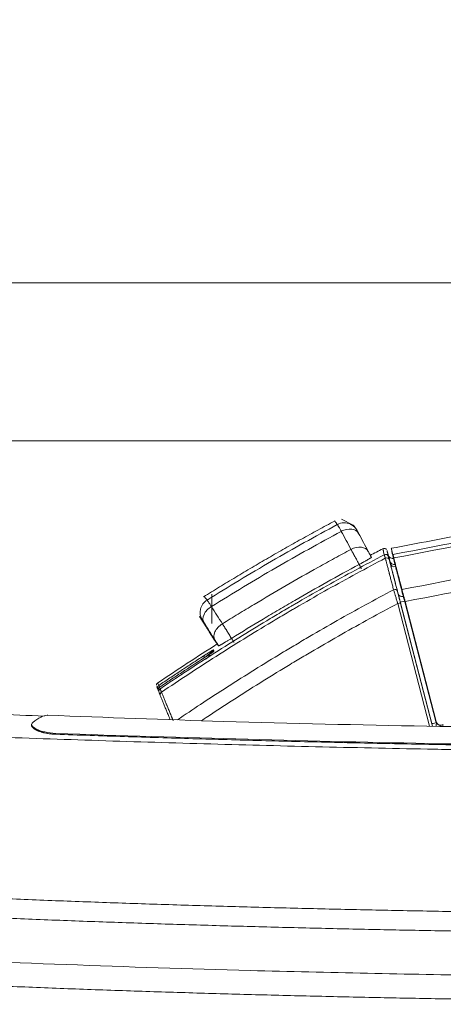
# Model space of a CAD drawing. Header units: millimetres. Extents: x 0 to 594, y 0 to 420.
# Tile 21 of 256: x 169 to 191, y 50 to 101. Entities that reach past the tile are written whole.
import ezdxf
from ezdxf.lldxf.tags import DXFTag

# ---------------------------------------------------------------- set-up
doc = ezdxf.new("R2010")
doc.units = ezdxf.units.MM
doc.layers.add('1', color=7, linetype='Continuous', true_color=0xffffff)
doc.styles.add('Arial', font='txt')
tags = doc.linetypes.add('DASHED', pattern=[25.72, 12.86, -12.86]).pattern_tags.tags
tags[6:7] = [DXFTag(74, 4), DXFTag(75, 0), DXFTag(340, '0'), DXFTag(46, 0.0), DXFTag(50, 0.0), DXFTag(44, 0.0), DXFTag(45, 0.0)]
tags[4:5] = [DXFTag(74, 4), DXFTag(75, 0), DXFTag(340, '0'), DXFTag(46, 0.0), DXFTag(50, 0.0), DXFTag(44, 0.0), DXFTag(45, 0.0)]
doc.dimstyles.get("Standard").update_dxf_attribs({"dimtxt": 0.18, "dimasz": 0.18, "dimexe": 0.18, "dimexo": 0.0625, "dimgap": 0.09, "dimtad": 0, "dimtih": 1, "dimtoh": 1, "dimdec": 4, "dimzin": 0, "dimdsep": 46, "dimtxsty": 'Standard', "dimcen": 0.09, "dimadec": 0, "dimazin": 0, "dimtfac": 1, "dimtdec": 4, "dimtofl": 0, "dimtmove": 0, "dimatfit": 3, "dimfxl": 0, "dimtolj": 1, "dimtzin": 0, "dimarcsym": 0})

# ---------------------------------------------------------------- blocks, each defined once
blk = doc.blocks.new('_U9')
at = {"layer": '1', "color": 18, "lineweight": 18}
for p, q in [((99.145, 154.718), (72.65, 154.718)), ((74.65, 154.718), (74.65, 112.421)), ((257.513, 127.437), (72.65, 127.437))]:
    blk.add_line(p, q, dxfattribs=at)
at = {"layer": '1', "color": 18}
for points in [[(74.65, 154.718), (75.588, 151.218), (73.712, 151.218)], [(74.65, 127.437), (73.712, 130.937), (75.588, 130.937)]]:
    blk.add_solid(points, dxfattribs=at)
at = {"layer": '1', "color": 18, "linetype": 'Continuous', "lineweight": 13, "char_height": 3.5, "attachment_point": 7, "rotation": 90, "line_spacing_factor": 1.047437, "style": 'Arial'}
for s, insert in [('\\fArial|b0|i0;\\W1.0000;0.55', (77.629, 101.912)), ('\\fArial|b0|i0;\\W1.0000;FWD TIE DOWN', (77.629, 61.914))]:
    blk.add_mtext(s, dxfattribs=dict(at, insert=insert))
blk = doc.blocks.new('_U13')
at = {"layer": '1', "color": 18, "lineweight": 18}
for p, q in [((128.425, 177.295), (61.388, 177.295)), ((63.388, 177.295), (63.388, 113.372)), ((257.513, 127.437), (61.388, 127.437))]:
    blk.add_line(p, q, dxfattribs=at)
at = {"layer": '1', "color": 18}
for points in [[(63.388, 177.295), (64.326, 173.795), (62.45, 173.795)], [(63.388, 127.437), (62.45, 130.937), (64.326, 130.937)]]:
    blk.add_solid(points, dxfattribs=at)
at = {"layer": '1', "color": 18, "linetype": 'Continuous', "lineweight": 13, "char_height": 3.5, "attachment_point": 7, "rotation": 90, "line_spacing_factor": 1.047437, "style": 'Arial'}
for s, insert in [('\\fArial|b0|i0;\\W1.0000;1.00', (66.367, 102.863)), ('\\fArial|b0|i0;\\W1.0000;BOW DEFLATED', (66.367, 61.499))]:
    blk.add_mtext(s, dxfattribs=dict(at, insert=insert))

msp = doc.modelspace()

# ---------------------------------------------------------------- linework, layer by layer
at = {"layer": '1', "color": 8, "linetype": 'Continuous', "lineweight": 18}
msp.add_line((293.163, 87.123), (139.425, 87.123), dxfattribs=at)
at = {"layer": '1', "color": 163, "linetype": 'DASHED', "lineweight": 18}
msp.add_line((279.867, 78.986), (142.867, 78.986), dxfattribs=at)
at = {"layer": '1', "color": 155, "linetype": 'Continuous', "lineweight": 18}
for p, q in [((185.811, 74.959), (186.409, 74.663)), ((187.938, 73.447), (187.938, 73.447)), ((190.665, 64.553), (189.07, 70.72)), ((189.084, 70.727), (190.679, 64.559)), ((176.355, 66.545), (176.355, 66.545)), ((176.383, 66.153), (176.352, 66.232)), ((191.011, 64.388), (191.026, 64.395))]:
    msp.add_line(p, q, dxfattribs=at)
at = {"layer": '1', "color": 155, "linetype": 'Continuous', "lineweight": 13}
for p, q in [((188.153, 73.352), (188.152, 73.352)), ((188.21, 73.13), (188.211, 73.13)), ((190.346, 64.316), (188.703, 70.625)), ((190.463, 64.446), (188.836, 70.696)), ((188.845, 70.661), (190.498, 64.314)), ((190.665, 64.553), (190.679, 64.559))]:
    msp.add_line(p, q, dxfattribs=at)
at = {"layer": '1', "color": 155, "linetype": 'Continuous', "lineweight": 18}
msp.add_arc((176.527, 66.195), 0.15, 124.0182, 201.7022, dxfattribs=at)
at = {"layer": '1', "color": 155, "linetype": 'Continuous', "lineweight": 13}
for centre, major_axis, ratio, start_param, end_param in [((185.95, 74.027), (-0.598, -0.453), 0.999234, 3.619513, 4.555388), ((186.027, 73.885), (-0.661, -0.354), 0.676003, 3.132716, 4.693288), ((185.95, 74.027), (0.598, 0.453), 0.999236, 6.119982, 6.27608), ((186.524, 72.957), (-0.661, -0.354), 0.676004, 3.132068, 4.692926), ((188.081, 73.003), (0.146, 0.036), 0.998913, 0.010137, 1.807004), ((188.124, 72.837), (0.145, 0.038), 0.890488, 0.001039, 1.763226), ((186.71, 72.638), (-0.118, 0.22), 0.027114, 3.096279, 4.680979), ((188.526, 72.884), (0.243, 0.061), 0.998917, 3.151751, 4.656883), ((188.563, 72.742), (0.242, 0.063), 0.890375, 3.142631, 4.634079), ((188.54, 71.235), (0.145, 0.038), 0.722231, 0.000683, 1.72166), ((188.971, 71.171), (0.242, 0.063), 0.721063, 3.142275, 4.632085), ((179.285, 70.169), (0.598, 0.453), 0.999233, 1.477346, 3.054346), ((179.372, 70.033), (0.633, 0.402), 0.675667, 1.545137, 3.136841), ((188.7, 70.623), (0.145, 0.038), 0.010924, 0.000473, 1.546855), ((189.078, 70.759), (0.242, 0.063), 0.010924, 3.142065, 4.660502), ((179.936, 69.144), (0.633, 0.402), 0.67567, 1.54487, 3.13656), ((180.144, 68.839), (-0.132, 0.212), 0.027322, 3.095998, 4.68073), ((178.795, 67.805), (-0.081, 0.126), 0.010592, 0.030319, 1.337612), ((179.305, 68.113), (0.137, 0.06), 0.999479, 1.724367, 2.591388), ((176.49, 66.288), (-0.084, 0.124), 0.005033, 0.030101, 1.215031), ((176.49, 66.288), (-0.139, -0.056), 0.225554, 5.25117, 6.283469), ((176.527, 66.195), (0.139, 0.055), 0.999191, 1.785915, 3.148472), ((176.559, 66.115), (0.139, 0.056), 0.998905, 1.78489, 3.147506), ((176.625, 65.953), (0.139, 0.056), 0.888513, 1.746388, 3.142196), ((190.705, 64.509), (0.242, 0.063), 0.010924, 3.142065, 4.624012), ((191.68, 63.745), (-0.961, 0.277), 0.999897, 5.893685, 5.945339), ((191.145, 63.321), (-0.168, 1.531), 0.000662, 0.793428, 0.856693)]:
    msp.add_ellipse(centre, major_axis=major_axis, ratio=ratio, start_param=start_param, end_param=end_param, dxfattribs=at)
at = {"layer": '1', "color": 155, "linetype": 'Continuous', "lineweight": 18}
for centre, major_axis, ratio, start_param, end_param in [((185.95, 74.027), (-0.598, -0.453), 0.999234, 3.138799, 3.619513), ((176.49, 66.288), (-0.139, -0.055), 0.999525, 4.929676, 6.292162), ((190.907, 64.615), (0.105, -0.227), 0.998585, 4.533665, 6.283181), ((190.921, 64.622), (0.105, -0.227), 0.998585, 4.533665, 6.392534), ((191.681, 63.742), (0.535, 0.845), 0.999899, 1.462697, 1.513348)]:
    msp.add_ellipse(centre, major_axis=major_axis, ratio=ratio, start_param=start_param, end_param=end_param, dxfattribs=at)
at = {"layer": '1', "color": 155, "linetype": 'Continuous', "lineweight": 18, "extrusion": (-1, 0, 0)}
msp.add_ellipse((179.144, 70.356), major_axis=(0, 0.75), ratio=1, start_param=0, end_param=3.141593, dxfattribs=at)
at = {"layer": '1', "color": 155, "linetype": 'Continuous', "lineweight": 18}
for points, degree in [([(204.8, 76.58), (188.375, 73.466)], 1), ([(185.459, 74.87), (182.018, 73.028), (178.704, 70.966)], 2), ([(186.691, 74.235), (186.856, 73.926), (187.022, 73.617), (187.188, 73.307)], 3), ([(187.938, 73.446), (187.718, 73.331), (187.498, 73.215), (187.279, 73.099)], 3), ([(188.429, 73.176), (188.373, 73.471)], 1), ([(188.375, 73.466), (188.381, 73.443), (188.408, 73.335), (188.458, 73.143)], 3), ([(188.514, 72.849), (188.457, 73.067), (188.429, 73.176), (188.429, 73.176)], 3), ([(188.473, 73.065), (188.458, 73.143)], 1), ([(188.473, 73.065), (188.516, 72.833)], 1), ([(188.545, 72.706), (188.502, 72.969)], 1), ([(188.952, 71.131), (188.922, 71.345)], 1), ([(189.07, 70.72), (189.084, 70.727)], 1), ([(178.504, 69.963), (179.312, 68.681)], 1), ([(179.417, 68.545), (178.385, 67.893), (177.364, 67.225), (176.352, 66.541)], 3), ([(176.42, 66.059), (176.409, 66.087), (176.398, 66.114), (176.388, 66.138)], 3), ([(170.529, 64.834), (169.678, 64.868), (168.827, 64.903), (167.975, 64.94)], 3), ([(169.865, 64.416), (169.863, 64.368)], 1), ([(229.417, 54.514), (216.547, 54.537), (203.679, 54.565), (190.804, 54.67), (177.943, 54.923), (165.07, 55.398), (152.217, 56.17), (139.425, 57.303)], 7), ([(229.417, 53.513), (216.549, 53.536), (203.68, 53.564), (190.81, 53.67), (177.948, 53.921), (165.075, 54.395), (152.219, 55.166), (139.425, 56.298)], 7), ([(229.417, 50.017), (216.553, 50.039), (203.682, 50.068), (190.822, 50.175), (177.955, 50.424), (165.086, 50.895), (152.225, 51.663), (139.425, 52.788)], 7)]:
    msp.add_open_spline(points, degree=degree, dxfattribs=at)
at = {"layer": '1', "color": 155, "linetype": 'Continuous', "lineweight": 13}
for points, degree in [([(188.458, 73.143), (193.929, 74.194), (199.401, 75.245), (204.872, 76.295)], 3), ([(188.922, 71.345), (194.366, 72.394), (199.81, 73.443), (205.254, 74.491)], 3), ([(186.298, 73.411), (186.132, 73.72), (185.966, 74.029), (185.801, 74.338)], 3), ([(205.34, 73.858), (199.922, 72.815), (194.503, 71.771), (189.084, 70.727)], 3), ([(188.27, 72.875), (188.283, 72.822), (188.312, 72.713), (188.357, 72.538), (188.405, 72.353), (188.456, 72.158), (188.509, 71.953), (188.565, 71.737), (188.624, 71.511), (188.665, 71.354), (188.686, 71.273)], 3), ([(179.117, 70.471), (179.305, 70.175), (179.493, 69.879), (179.681, 69.583)], 3), ([(179.301, 68.745), (179.113, 69.041), (178.925, 69.337), (178.737, 69.634)], 3), ([(179.224, 68.24), (179.232, 68.221), (179.24, 68.2), (179.246, 68.176)], 3), ([(176.444, 66.319), (176.453, 66.295), (176.464, 66.268), (176.475, 66.239)], 3), ([(171.108, 63.903), (171.109, 63.949)], 1)]:
    msp.add_open_spline(points, degree=degree, dxfattribs=at)
for points, knots in [([(204.916, 76.119), (202.18, 75.594), (199.445, 75.069), (193.973, 74.019), (191.237, 73.494), (188.502, 72.969)], [0, 0, 0, 0, 0.5, 0.5, 1, 1, 1, 1]), ([(178.89, 70.806), (179.438, 71.147), (179.989, 71.484), (181.097, 72.149), (181.653, 72.477), (182.771, 73.124), (183.333, 73.443), (184.461, 74.072), (185.027, 74.382), (185.596, 74.687)], [0, 0, 0, 0, 0.25, 0.25, 0.5, 0.5, 0.75, 0.75, 1, 1, 1, 1]), ([(185.596, 74.687), (185.573, 74.718), (185.553, 74.744), (185.527, 74.779), (185.519, 74.789), (185.508, 74.804), (185.504, 74.808), (185.498, 74.817), (185.47, 74.853), (185.457, 74.87), (185.457, 74.87), (185.457, 74.87), (185.457, 74.87)], [0, 0, 0, 0, 0.249931, 0.249931, 0.374896, 0.374896, 0.437379, 0.437379, 0.499861, 0.999722, 0.999722, 1, 1, 1, 1]), ([(185.801, 74.338), (185.793, 74.352), (185.786, 74.365), (185.777, 74.381), (185.775, 74.384), (185.772, 74.39), (185.767, 74.4), (185.762, 74.409), (185.745, 74.439), (185.732, 74.461), (185.708, 74.503), (185.697, 74.523), (185.681, 74.55), (185.676, 74.559), (185.669, 74.571), (185.666, 74.577), (185.662, 74.583), (185.66, 74.587), (185.659, 74.589), (185.649, 74.606), (185.641, 74.619), (185.627, 74.642), (185.615, 74.661), (185.607, 74.674), (185.6, 74.683), (185.598, 74.686), (185.596, 74.687)], [0, 0, 0, 0, 0.0625, 0.0625, 0.078125, 0.078125, 0.09375, 0.125, 0.125, 0.25, 0.25, 0.375, 0.375, 0.4375, 0.4375, 0.46875, 0.484375, 0.484375, 0.5, 0.5, 0.625, 0.625, 0.75, 0.875, 0.875, 1, 1, 1, 1]), ([(185.801, 74.338), (185.234, 74.034), (184.669, 73.725), (183.545, 73.098), (182.985, 72.78), (181.871, 72.136), (181.316, 71.809), (180.213, 71.147), (179.664, 70.811), (179.117, 70.471)], [0, 0, 0, 0, 0.25, 0.25, 0.5, 0.5, 0.75, 0.75, 1, 1, 1, 1]), ([(188.012, 73.136), (187.999, 73.19), (187.987, 73.236), (187.975, 73.285), (187.973, 73.295), (187.968, 73.313), (187.962, 73.339), (187.957, 73.361), (187.948, 73.4), (187.942, 73.423), (187.939, 73.436), (187.939, 73.441), (187.938, 73.443), (187.938, 73.446), (187.938, 73.447), (187.938, 73.447)], [0, 0, 0, 0, 0.258448, 0.258448, 0.32306, 0.32306, 0.387672, 0.516896, 0.516896, 0.775344, 0.839956, 0.839956, 0.904568, 0.904568, 1, 1, 1, 1]), ([(176.475, 66.239), (176.591, 66.318), (176.708, 66.396), (176.94, 66.553), (177.057, 66.631), (177.406, 66.864), (177.64, 67.019), (178.343, 67.48), (178.813, 67.784), (179.758, 68.386), (180.233, 68.684), (181.187, 69.272), (181.665, 69.563), (182.387, 69.995), (182.748, 70.209), (183.111, 70.422), (183.293, 70.528), (183.353, 70.563), (183.474, 70.633), (184.02, 70.95), (185.055, 71.539), (186.527, 72.35), (187.516, 72.876), (188.012, 73.136)], [0, 0, 0, 0, 0.03125, 0.03125, 0.0625, 0.0625, 0.125, 0.125, 0.25, 0.25, 0.375, 0.375, 0.5, 0.5, 0.5625, 0.59375, 0.59375, 0.609375, 0.609375, 0.625, 0.75, 0.875, 1, 1, 1, 1]), ([(188.064, 72.957), (187.568, 72.697), (186.581, 72.171), (185.112, 71.36), (184.14, 70.806), (183.596, 70.49), (183.535, 70.455), (183.414, 70.384), (183.354, 70.349), (183.173, 70.243), (182.811, 70.031), (182.45, 69.816), (181.73, 69.385), (181.253, 69.094), (180.301, 68.506), (179.828, 68.209), (178.885, 67.607), (178.415, 67.303), (177.48, 66.689), (177.015, 66.379), (176.551, 66.065)], [0, 0, 0, 0, 0.125, 0.25, 0.375, 0.375, 0.390625, 0.390625, 0.40625, 0.40625, 0.4375, 0.5, 0.5, 0.625, 0.625, 0.75, 0.75, 0.875, 0.875, 1, 1, 1, 1]), ([(179.681, 69.583), (179.951, 69.751), (180.223, 69.918), (180.63, 70.167), (180.766, 70.25), (181.039, 70.415), (181.175, 70.497), (181.858, 70.907), (182.407, 71.23), (183.51, 71.869), (184.064, 72.183), (184.76, 72.571), (184.899, 72.648), (185.178, 72.802), (185.318, 72.879), (185.737, 73.109), (186.017, 73.26), (186.298, 73.411)], [0, 0, 0, 0, 0.125, 0.125, 0.1875, 0.1875, 0.25, 0.25, 0.5, 0.5, 0.75, 0.75, 0.8125, 0.8125, 0.875, 0.875, 1, 1, 1, 1]), ([(186.719, 72.634), (186.714, 72.643), (186.707, 72.656), (186.7, 72.67), (186.695, 72.679), (186.693, 72.683), (186.681, 72.706), (186.671, 72.724), (186.643, 72.777), (186.624, 72.812), (186.586, 72.882), (186.568, 72.917), (186.54, 72.968), (186.531, 72.985), (186.517, 73.01), (186.51, 73.023), (186.503, 73.036), (186.499, 73.044), (186.497, 73.048), (186.476, 73.086), (186.458, 73.119), (186.424, 73.182), (186.39, 73.243), (186.358, 73.301), (186.327, 73.358), (186.312, 73.385), (186.298, 73.411)], [0, 0, 0, 0, 0.03125, 0.046875, 0.046875, 0.0625, 0.0625, 0.125, 0.125, 0.25, 0.25, 0.375, 0.375, 0.4375, 0.4375, 0.46875, 0.484375, 0.484375, 0.5, 0.5, 0.625, 0.625, 0.75, 0.875, 0.875, 1, 1, 1, 1]), ([(186.719, 72.634), (186.741, 72.645), (186.784, 72.668), (186.826, 72.691), (186.849, 72.704), (186.852, 72.706), (186.857, 72.708), (186.865, 72.713), (186.883, 72.723), (186.898, 72.731), (186.928, 72.748), (186.948, 72.758), (186.987, 72.78), (187.005, 72.79), (187.033, 72.806), (187.042, 72.811), (187.053, 72.818), (187.056, 72.819), (187.06, 72.821), (187.067, 72.825), (187.073, 72.829), (187.095, 72.841), (187.112, 72.851), (187.143, 72.869), (187.158, 72.878), (187.187, 72.895), (187.201, 72.903), (187.216, 72.912), (187.218, 72.913), (187.221, 72.915), (187.226, 72.918), (187.236, 72.924), (187.245, 72.929), (187.262, 72.94), (187.282, 72.952), (187.299, 72.963), (187.311, 72.971), (187.314, 72.973), (187.318, 72.976), (187.319, 72.977), (187.321, 72.978), (187.321, 72.978), (187.324, 72.98), (187.325, 72.981), (187.332, 72.986), (187.337, 72.989), (187.344, 72.995), (187.346, 72.997), (187.349, 73.001), (187.35, 73.002), (187.349, 73.003)], [0, 0, 0, 0, 0.0625, 0.125, 0.125, 0.132812, 0.132812, 0.140625, 0.15625, 0.1875, 0.1875, 0.25, 0.25, 0.3125, 0.3125, 0.34375, 0.34375, 0.351562, 0.351562, 0.359375, 0.375, 0.375, 0.4375, 0.4375, 0.5, 0.5, 0.5625, 0.5625, 0.570312, 0.570312, 0.578125, 0.59375, 0.625, 0.625, 0.6875, 0.75, 0.75, 0.78125, 0.78125, 0.789062, 0.789062, 0.796875, 0.796875, 0.8125, 0.8125, 0.875, 0.875, 0.9375, 0.9375, 1, 1, 1, 1]), ([(188.064, 72.957), (188.06, 72.971), (188.056, 72.983), (188.051, 73.001), (188.049, 73.007), (188.047, 73.016), (188.046, 73.018), (188.045, 73.024), (188.044, 73.026), (188.04, 73.04), (188.035, 73.059), (188.028, 73.084), (188.022, 73.104), (188.017, 73.12), (188.015, 73.127), (188.013, 73.133), (188.013, 73.135), (188.012, 73.136)], [0, 0, 0, 0, 0.125, 0.125, 0.1875, 0.1875, 0.21875, 0.21875, 0.25, 0.25, 0.375, 0.5, 0.625, 0.75, 0.875, 0.875, 1, 1, 1, 1]), ([(188.492, 71.333), (188.47, 71.414), (188.428, 71.573), (188.368, 71.802), (188.33, 71.948), (188.301, 72.055), (188.287, 72.108), (188.274, 72.16), (188.265, 72.194), (188.26, 72.211), (188.238, 72.296), (188.203, 72.429), (188.153, 72.616), (188.122, 72.734), (188.104, 72.806), (188.1, 72.82), (188.092, 72.848), (188.081, 72.89), (188.071, 72.93), (188.064, 72.957)], [0, 0, 0, 0, 0.125, 0.25, 0.375, 0.375, 0.4375, 0.46875, 0.46875, 0.5, 0.5, 0.625, 0.75, 0.875, 0.875, 0.90625, 0.90625, 0.9375, 1, 1, 1, 1]), ([(188.227, 73.041), (188.227, 73.04), (188.228, 73.036), (188.231, 73.026), (188.234, 73.011), (188.239, 72.992), (188.245, 72.97), (188.25, 72.949), (188.254, 72.937), (188.255, 72.932), (188.256, 72.929), (188.258, 72.921), (188.259, 72.916), (188.263, 72.899), (188.266, 72.888), (188.27, 72.875)], [0, 0, 0, 0, 0.125, 0.25, 0.375, 0.5, 0.625, 0.75, 0.78125, 0.78125, 0.8125, 0.8125, 0.875, 0.875, 1, 1, 1, 1]), ([(180.154, 68.836), (180.691, 69.17), (181.231, 69.499), (181.908, 69.906), (182.044, 69.987), (182.316, 70.148), (182.724, 70.39), (183.133, 70.629), (183.954, 71.104), (185.053, 71.728), (186.162, 72.335), (186.719, 72.634)], [0, 0, 0, 0, 0.25, 0.25, 0.3125, 0.3125, 0.375, 0.5, 0.5, 0.75, 1, 1, 1, 1]), ([(188.729, 71.108), (188.708, 71.187), (188.688, 71.264), (188.649, 71.415), (188.61, 71.563), (188.555, 71.775), (188.521, 71.909), (188.487, 72.04), (188.453, 72.168), (188.406, 72.349), (188.362, 72.52), (188.334, 72.628), (188.321, 72.679)], [0, 0, 0, 0, 0.125, 0.125, 0.25, 0.375, 0.5, 0.5, 0.625, 0.75, 0.875, 1, 1, 1, 1]), ([(177.376, 64.653), (177.769, 64.917), (178.162, 65.179), (179.016, 65.742), (179.477, 66.042), (180.404, 66.636), (180.869, 66.93), (181.804, 67.511), (182.273, 67.799), (182.98, 68.226), (183.216, 68.367), (183.571, 68.578), (183.689, 68.648), (183.927, 68.788), (184.045, 68.857), (184.639, 69.205), (185.116, 69.479), (186.074, 70.021), (186.555, 70.288), (187.521, 70.816), (188.005, 71.076), (188.492, 71.333)], [0, 0, 0, 0, 0.109287, 0.109287, 0.236532, 0.236532, 0.363777, 0.363777, 0.491021, 0.491021, 0.554644, 0.554644, 0.586455, 0.586455, 0.618266, 0.618266, 0.745511, 0.745511, 0.872755, 0.872755, 1, 1, 1, 1]), ([(178.748, 70.993), (178.748, 70.993), (178.748, 70.993), (178.748, 70.993), (178.749, 70.991), (178.752, 70.988), (178.754, 70.985), (178.755, 70.983), (178.763, 70.973), (178.771, 70.962), (178.807, 70.915), (178.842, 70.868), (178.89, 70.806)], [0, 0, 0, 0, 0.000277, 0.000277, 0.125243, 0.187725, 0.187725, 0.250208, 0.250208, 0.500139, 0.500139, 1, 1, 1, 1]), ([(188.703, 70.625), (188.698, 70.642), (188.693, 70.659), (188.686, 70.684), (188.683, 70.692), (188.678, 70.709), (188.676, 70.717), (188.663, 70.758), (188.654, 70.791), (188.635, 70.855), (188.625, 70.887), (188.606, 70.95), (188.597, 70.981), (188.587, 71.015), (188.586, 71.019), (188.583, 71.027), (188.58, 71.038), (188.577, 71.049), (188.57, 71.071), (188.566, 71.086), (188.553, 71.129), (188.545, 71.157), (188.529, 71.211), (188.521, 71.236), (188.506, 71.286), (188.499, 71.31), (188.492, 71.333)], [0, 0, 0, 0, 0.0625, 0.0625, 0.09375, 0.09375, 0.125, 0.125, 0.25, 0.25, 0.375, 0.375, 0.5, 0.5, 0.515625, 0.515625, 0.53125, 0.5625, 0.5625, 0.625, 0.625, 0.75, 0.75, 0.875, 0.875, 1, 1, 1, 1]), ([(188.686, 71.273), (188.691, 71.253), (188.696, 71.232), (188.707, 71.189), (188.713, 71.167), (188.725, 71.12), (188.732, 71.096), (188.741, 71.059), (188.746, 71.04), (188.752, 71.017), (188.755, 71.007), (188.756, 71.001), (188.757, 70.998), (188.765, 70.968), (188.772, 70.941), (188.786, 70.887), (188.793, 70.859), (188.808, 70.804), (188.815, 70.775), (188.824, 70.74), (188.826, 70.733), (188.83, 70.718), (188.832, 70.711), (188.837, 70.69), (188.841, 70.675), (188.845, 70.661)], [0, 0, 0, 0, 0.125, 0.125, 0.25, 0.25, 0.375, 0.375, 0.4375, 0.46875, 0.484375, 0.484375, 0.5, 0.5, 0.625, 0.625, 0.75, 0.75, 0.875, 0.875, 0.90625, 0.90625, 0.9375, 0.9375, 1, 1, 1, 1]), ([(188.836, 70.696), (188.831, 70.715), (188.826, 70.734), (188.816, 70.772), (188.806, 70.81), (188.797, 70.847), (188.787, 70.883), (188.782, 70.901), (188.776, 70.928), (188.773, 70.937), (188.769, 70.954), (188.767, 70.963), (188.76, 70.988), (188.756, 71.004), (188.748, 71.035), (188.744, 71.051), (188.739, 71.069), (188.738, 71.073), (188.736, 71.08), (188.735, 71.083), (188.732, 71.094), (188.731, 71.101), (188.729, 71.108)], [0, 0, 0, 0, 0.125, 0.125, 0.25, 0.375, 0.375, 0.5, 0.5, 0.5625, 0.5625, 0.625, 0.625, 0.75, 0.75, 0.875, 0.875, 0.90625, 0.90625, 0.9375, 0.9375, 1, 1, 1, 1]), ([(188.703, 70.625), (188.22, 70.37), (187.258, 69.851), (186.304, 69.319), (185.353, 68.78), (184.88, 68.507), (184.291, 68.162), (184.173, 68.093), (183.937, 67.953), (183.82, 67.884), (183.468, 67.674), (183.233, 67.533), (182.532, 67.109), (182.066, 66.823), (181.139, 66.245), (180.677, 65.952), (179.758, 65.361), (179.3, 65.063), (178.772, 64.714), (178.699, 64.665), (178.626, 64.617)], [0, 0, 0, 0, 0.139672, 0.279344, 0.279344, 0.419016, 0.419016, 0.453934, 0.453934, 0.488852, 0.488852, 0.558688, 0.558688, 0.698361, 0.698361, 0.838033, 0.838033, 0.977705, 0.977705, 1, 1, 1, 1]), ([(178.89, 70.806), (178.89, 70.806), (178.891, 70.805), (178.893, 70.803), (178.893, 70.803), (178.894, 70.802), (178.895, 70.801), (178.896, 70.799), (178.901, 70.793), (178.906, 70.787), (178.917, 70.772), (178.924, 70.762), (178.936, 70.746), (178.94, 70.74), (178.946, 70.73), (178.95, 70.725), (178.953, 70.72), (178.956, 70.716), (178.957, 70.714), (178.968, 70.698), (178.979, 70.682), (179.002, 70.648), (179.027, 70.61), (179.055, 70.567), (179.085, 70.521), (179.1, 70.497), (179.117, 70.471)], [0, 0, 0, 0, 0.0625, 0.0625, 0.078125, 0.078125, 0.09375, 0.125, 0.125, 0.25, 0.25, 0.375, 0.375, 0.4375, 0.4375, 0.46875, 0.484375, 0.484375, 0.5, 0.5, 0.625, 0.625, 0.75, 0.875, 0.875, 1, 1, 1, 1]), ([(178.687, 69.714), (178.682, 69.72), (178.679, 69.726), (178.673, 69.734), (178.672, 69.737), (178.668, 69.742), (178.667, 69.745), (178.662, 69.751), (178.66, 69.755), (178.656, 69.762), (178.654, 69.764), (178.652, 69.767), (178.652, 69.767), (178.652, 69.768), (178.651, 69.768), (178.651, 69.769), (178.65, 69.77), (178.65, 69.77)], [0, 0, 0, 0, 0.184983, 0.184983, 0.28686, 0.28686, 0.388737, 0.388737, 0.592492, 0.592492, 0.796246, 0.796246, 0.847184, 0.847184, 0.898123, 0.898123, 1, 1, 1, 1]), ([(179.681, 69.583), (179.689, 69.57), (179.697, 69.557), (179.708, 69.541), (179.71, 69.537), (179.714, 69.531), (179.721, 69.521), (179.727, 69.51), (179.749, 69.476), (179.767, 69.448), (179.804, 69.391), (179.823, 69.361), (179.862, 69.3), (179.882, 69.268), (179.905, 69.232), (179.908, 69.228), (179.913, 69.22), (179.92, 69.208), (179.928, 69.196), (179.944, 69.171), (179.954, 69.155), (179.985, 69.106), (180.006, 69.073), (180.048, 69.006), (180.069, 68.972), (180.111, 68.904), (180.133, 68.87), (180.154, 68.836)], [0, 0, 0, 0, 0.0625, 0.0625, 0.078125, 0.078125, 0.09375, 0.125, 0.125, 0.25, 0.25, 0.375, 0.375, 0.5, 0.5, 0.515625, 0.515625, 0.53125, 0.5625, 0.5625, 0.625, 0.625, 0.75, 0.75, 0.875, 0.875, 1, 1, 1, 1]), ([(179.485, 68.453), (179.477, 68.466), (179.468, 68.48), (179.452, 68.506), (179.443, 68.519), (179.427, 68.545), (179.419, 68.558), (179.407, 68.578), (179.403, 68.584), (179.397, 68.593), (179.395, 68.597), (179.392, 68.601), (179.391, 68.603), (179.389, 68.606), (179.38, 68.62), (179.371, 68.634), (179.356, 68.658), (179.349, 68.67), (179.334, 68.692), (179.327, 68.703), (179.319, 68.717), (179.317, 68.719), (179.314, 68.724), (179.312, 68.727), (179.307, 68.735), (179.304, 68.74), (179.301, 68.745)], [0, 0, 0, 0, 0.125, 0.125, 0.25, 0.25, 0.375, 0.375, 0.4375, 0.4375, 0.46875, 0.46875, 0.484375, 0.484375, 0.5, 0.625, 0.625, 0.75, 0.75, 0.875, 0.875, 0.90625, 0.90625, 0.9375, 0.9375, 1, 1, 1, 1]), ([(179.485, 68.453), (179.486, 68.452), (179.487, 68.452), (179.492, 68.454), (179.496, 68.455), (179.506, 68.459), (179.511, 68.461), (179.519, 68.465), (179.52, 68.465), (179.522, 68.466), (179.523, 68.466), (179.525, 68.468), (179.531, 68.47), (179.537, 68.474), (179.55, 68.48), (179.57, 68.49), (179.593, 68.503), (179.611, 68.513), (179.618, 68.516), (179.626, 68.521), (179.628, 68.522), (179.631, 68.524), (179.636, 68.526), (179.641, 68.529), (179.659, 68.539), (179.689, 68.556), (179.721, 68.575), (179.74, 68.586), (179.742, 68.587), (179.747, 68.59), (179.749, 68.591), (179.755, 68.595), (179.769, 68.602), (179.782, 68.61), (179.809, 68.626), (179.846, 68.648), (179.885, 68.671), (179.915, 68.689), (179.925, 68.695), (179.94, 68.704), (179.945, 68.707), (179.956, 68.714), (179.961, 68.717), (179.986, 68.732), (180.007, 68.745), (180.049, 68.771), (180.07, 68.783), (180.112, 68.809), (180.133, 68.823), (180.154, 68.836)], [0, 0, 0, 0, 0.0625, 0.0625, 0.125, 0.125, 0.1875, 0.1875, 0.195313, 0.195313, 0.203125, 0.203125, 0.21875, 0.25, 0.25, 0.3125, 0.375, 0.375, 0.40625, 0.40625, 0.414063, 0.414063, 0.421875, 0.4375, 0.4375, 0.5, 0.5625, 0.5625, 0.570313, 0.570313, 0.578125, 0.578125, 0.59375, 0.625, 0.625, 0.6875, 0.75, 0.75, 0.78125, 0.78125, 0.796875, 0.796875, 0.8125, 0.8125, 0.875, 0.875, 0.9375, 0.9375, 1, 1, 1, 1]), ([(176.407, 66.412), (176.597, 66.541), (176.789, 66.669), (177.172, 66.925), (177.364, 67.052), (177.748, 67.305), (177.941, 67.431), (178.327, 67.682), (178.521, 67.807), (178.714, 67.932)], [0, 0, 0, 0, 0.25, 0.25, 0.5, 0.5, 0.75, 0.75, 1, 1, 1, 1]), ([(178.714, 67.932), (178.729, 67.941), (178.744, 67.951), (178.774, 67.97), (178.789, 67.979), (178.818, 67.998), (178.833, 68.007), (178.862, 68.025), (178.876, 68.034), (178.905, 68.052), (178.919, 68.061), (178.937, 68.072), (178.94, 68.075), (178.946, 68.078), (178.948, 68.079), (178.951, 68.081), (178.953, 68.082), (178.962, 68.088), (178.968, 68.092), (178.989, 68.105), (179.002, 68.113), (179.029, 68.129), (179.041, 68.137), (179.06, 68.148), (179.069, 68.154), (179.078, 68.159), (179.084, 68.163), (179.087, 68.164), (179.101, 68.173), (179.112, 68.18), (179.133, 68.192), (179.143, 68.198), (179.156, 68.205), (179.162, 68.209), (179.167, 68.211), (179.169, 68.213), (179.17, 68.213), (179.173, 68.215), (179.175, 68.216), (179.184, 68.221), (179.191, 68.225), (179.203, 68.231), (179.208, 68.234), (179.214, 68.236), (179.215, 68.237), (179.217, 68.238), (179.218, 68.238), (179.218, 68.238), (179.219, 68.239), (179.22, 68.239), (179.223, 68.24), (179.224, 68.24), (179.224, 68.24)], [0, 0, 0, 0, 0.0625, 0.0625, 0.125, 0.125, 0.1875, 0.1875, 0.25, 0.25, 0.3125, 0.3125, 0.328125, 0.328125, 0.335938, 0.335938, 0.34375, 0.34375, 0.375, 0.375, 0.4375, 0.4375, 0.5, 0.5, 0.53125, 0.546875, 0.546875, 0.5625, 0.5625, 0.625, 0.625, 0.6875, 0.6875, 0.71875, 0.726563, 0.726563, 0.734375, 0.734375, 0.75, 0.75, 0.8125, 0.8125, 0.875, 0.875, 0.90625, 0.90625, 0.914063, 0.914063, 0.921875, 0.9375, 0.9375, 1, 1, 1, 1]), ([(178.804, 67.746), (178.814, 67.755), (178.825, 67.764), (178.846, 67.783), (178.856, 67.792), (178.877, 67.81), (178.887, 67.819), (178.908, 67.837), (178.918, 67.846), (178.931, 67.858), (178.934, 67.86), (178.939, 67.864), (178.941, 67.867), (178.949, 67.873), (178.954, 67.878), (178.969, 67.891), (178.979, 67.9), (178.999, 67.917), (179.009, 67.926), (179.028, 67.942), (179.037, 67.95), (179.047, 67.958)], [0, 0, 0, 0, 0.125376, 0.125376, 0.250752, 0.250752, 0.376128, 0.376128, 0.501505, 0.501505, 0.532849, 0.532849, 0.564193, 0.564193, 0.626881, 0.626881, 0.752257, 0.752257, 0.877633, 0.877633, 1, 1, 1, 1]), ([(179.156, 68.134), (179.156, 68.135), (179.155, 68.136), (179.153, 68.136), (179.153, 68.136), (179.152, 68.135), (179.151, 68.135), (179.15, 68.135), (179.149, 68.135), (179.148, 68.134), (179.147, 68.134), (179.146, 68.134), (179.143, 68.132), (179.139, 68.13), (179.129, 68.124), (179.123, 68.12), (179.116, 68.115), (179.115, 68.115), (179.114, 68.113), (179.111, 68.112), (179.109, 68.11), (179.104, 68.106), (179.1, 68.104), (179.089, 68.096), (179.081, 68.09), (179.069, 68.08), (179.062, 68.075), (179.056, 68.07), (179.052, 68.068), (179.051, 68.067), (179.049, 68.065), (179.048, 68.064), (179.038, 68.056), (179.028, 68.049), (179.01, 68.034), (179, 68.026), (178.98, 68.01), (178.97, 68.001), (178.958, 67.991), (178.955, 67.989), (178.95, 67.985), (178.948, 67.982), (178.94, 67.976), (178.935, 67.972), (178.92, 67.959), (178.909, 67.95), (178.89, 67.933), (178.88, 67.925), (178.871, 67.917)], [0, 0, 0, 0, 0.077383, 0.077383, 0.096729, 0.096729, 0.116074, 0.116074, 0.13542, 0.145093, 0.145093, 0.154766, 0.154766, 0.232149, 0.232149, 0.309532, 0.309532, 0.319205, 0.319205, 0.328877, 0.348223, 0.348223, 0.386915, 0.386915, 0.464297, 0.464297, 0.502989, 0.522335, 0.522335, 0.532008, 0.532008, 0.54168, 0.54168, 0.619063, 0.619063, 0.696446, 0.696446, 0.773829, 0.773829, 0.793175, 0.793175, 0.812521, 0.812521, 0.851212, 0.851212, 0.928595, 0.928595, 1, 1, 1, 1]), ([(179.246, 68.176), (179.246, 68.175), (179.246, 68.174), (179.242, 68.17), (179.24, 68.168), (179.234, 68.163), (179.232, 68.161), (179.229, 68.159), (179.228, 68.158), (179.227, 68.158), (179.225, 68.156), (179.224, 68.155), (179.217, 68.15), (179.211, 68.145), (179.196, 68.135), (179.188, 68.129), (179.178, 68.121), (179.175, 68.119), (179.171, 68.116), (179.168, 68.115), (179.161, 68.11), (179.156, 68.106), (179.141, 68.096), (179.131, 68.088), (179.108, 68.073), (179.096, 68.065), (179.083, 68.056), (179.081, 68.055), (179.078, 68.053), (179.073, 68.049), (179.069, 68.046), (179.059, 68.04), (179.053, 68.036), (179.034, 68.023), (179.021, 68.014), (179.008, 68.006)], [0, 0, 0, 0, 0.100223, 0.100223, 0.200446, 0.200446, 0.250557, 0.263085, 0.263085, 0.275613, 0.275613, 0.300669, 0.300669, 0.400892, 0.400892, 0.501115, 0.501115, 0.526171, 0.526171, 0.551226, 0.551226, 0.601338, 0.601338, 0.701561, 0.701561, 0.801784, 0.801784, 0.814312, 0.814312, 0.82684, 0.851895, 0.851895, 0.902007, 0.902007, 1, 1, 1, 1]), ([(176.355, 66.545), (176.355, 66.545), (176.356, 66.544), (176.357, 66.539), (176.359, 66.534), (176.36, 66.532), (176.361, 66.528), (176.362, 66.525), (176.367, 66.512), (176.373, 66.497), (176.388, 66.46), (176.396, 66.438), (176.407, 66.412)], [0, 0, 0, 0, 0.114554, 0.262129, 0.262129, 0.335916, 0.335916, 0.409703, 0.409703, 0.704851, 0.704851, 1, 1, 1, 1]), ([(176.475, 66.239), (176.476, 66.238), (176.477, 66.236), (176.479, 66.232), (176.48, 66.23), (176.481, 66.227), (176.481, 66.226), (176.482, 66.224), (176.483, 66.223), (176.485, 66.218), (176.489, 66.208), (176.498, 66.188), (176.509, 66.164), (176.521, 66.135), (176.535, 66.103), (176.546, 66.078), (176.551, 66.065)], [0, 0, 0, 0, 0.125, 0.125, 0.1875, 0.1875, 0.21875, 0.21875, 0.25, 0.25, 0.375, 0.5, 0.625, 0.75, 0.875, 1, 1, 1, 1]), ([(176.551, 66.065), (176.572, 66.014), (176.615, 65.909), (176.684, 65.74), (176.733, 65.621), (176.771, 65.53), (176.79, 65.483), (176.809, 65.436), (176.819, 65.412), (176.822, 65.404), (176.829, 65.388), (176.832, 65.38), (176.862, 65.307), (176.916, 65.175), (177.001, 64.967), (177.06, 64.822), (177.098, 64.73), (177.106, 64.711), (177.121, 64.674), (177.134, 64.643), (177.147, 64.612), (177.152, 64.599)], [0, 0, 0, 0, 0.13047, 0.260939, 0.391409, 0.391409, 0.456643, 0.489261, 0.489261, 0.505569, 0.505569, 0.521878, 0.521878, 0.652348, 0.782817, 0.913287, 0.913287, 0.945904, 0.945904, 0.978521, 1, 1, 1, 1]), ([(190.498, 64.312), (190.498, 64.312), (190.498, 64.312), (190.493, 64.334), (190.487, 64.356), (190.475, 64.401), (190.469, 64.424), (190.463, 64.446)], [0, 0, 0, 0, 0.000125, 0.000125, 0.500062, 0.500062, 1, 1, 1, 1]), ([(190.676, 64.311), (190.678, 64.332), (190.68, 64.353), (190.684, 64.395), (190.686, 64.417), (190.69, 64.46), (190.692, 64.482), (190.693, 64.503)], [0, 0, 0, 0, 0.328408, 0.328408, 0.664204, 0.664204, 1, 1, 1, 1])]:
    msp.add_open_spline(points, degree=3, knots=knots, dxfattribs=at)
at = {"layer": '1', "color": 155, "linetype": 'Continuous', "lineweight": 18}
for points, knots in [([(186.687, 74.241), (186.679, 74.256), (186.649, 74.312), (186.621, 74.363), (186.607, 74.39), (186.583, 74.429), (186.554, 74.472), (186.506, 74.532), (186.426, 74.609), (186.346, 74.673), (186.284, 74.695), (186.269, 74.699)], [0, 0, 0, 0, 0.075372, 0.301021, 0.435531, 0.472319, 0.533662, 0.629951, 0.757736, 0.943763, 1, 1, 1, 1]), ([(186.549, 74.478), (186.527, 74.508), (186.476, 74.574), (186.425, 74.641), (186.41, 74.662), (186.409, 74.663), (186.409, 74.663)], [0, 0, 0, 0, 0.235304, 0.609968, 0.962462, 1, 1, 1, 1]), ([(188.12, 73.412), (188.119, 73.415), (188.109, 73.424), (188.074, 73.454), (187.998, 73.47), (187.957, 73.454), (187.939, 73.444)], [0, 0, 0, 0, 0.21444, 0.527431, 0.800308, 1, 1, 1, 1]), ([(187.188, 73.307), (187.193, 73.297), (187.199, 73.286), (187.211, 73.264), (187.223, 73.242), (187.236, 73.217), (187.249, 73.193), (187.256, 73.18), (187.264, 73.165), (187.264, 73.163), (187.266, 73.16), (187.267, 73.158), (187.27, 73.154), (187.275, 73.144), (187.28, 73.134), (187.291, 73.113), (187.305, 73.086), (187.32, 73.059), (187.331, 73.038), (187.335, 73.031), (187.342, 73.017), (187.346, 73.01), (187.349, 73.003)], [0, 0, 0, 0, 0.125, 0.125, 0.25, 0.375, 0.375, 0.5, 0.5, 0.515625, 0.515625, 0.53125, 0.53125, 0.5625, 0.625, 0.625, 0.75, 0.875, 0.875, 0.9375, 0.9375, 1, 1, 1, 1]), ([(188.152, 73.352), (188.152, 73.351), (188.152, 73.35), (188.153, 73.346), (188.154, 73.342), (188.158, 73.323), (188.162, 73.304), (188.181, 73.227), (188.2, 73.148), (188.227, 73.041)], [0, 0, 0, 0, 0.079613, 0.079613, 0.211097, 0.211097, 0.474065, 0.474065, 1, 1, 1, 1]), ([(188.25, 73.005), (188.219, 73.117), (188.173, 73.288), (188.155, 73.348), (188.153, 73.352), (188.153, 73.352), (188.153, 73.352)], [0, 0, 0, 0, 0.499423, 0.998845, 0.998845, 1, 1, 1, 1]), ([(188.284, 72.821), (188.258, 72.927), (188.238, 73.006), (188.215, 73.102), (188.21, 73.126), (188.21, 73.13)], [0, 0, 0, 0, 0.535493, 0.535493, 1, 1, 1, 1]), ([(188.211, 73.13), (188.213, 73.126), (188.222, 73.096), (188.254, 72.982), (188.277, 72.897), (188.307, 72.785)], [0, 0, 0, 0, 0.497882, 0.497882, 1, 1, 1, 1]), ([(188.504, 72.953), (188.474, 72.945), (188.419, 72.939), (188.342, 72.965), (188.289, 73.001), (188.257, 73.035), (188.243, 73.056), (188.239, 73.063), (188.238, 73.064)], [0, 0, 0, 0, 0.165335, 0.336418, 0.492669, 0.658132, 0.891837, 1, 1, 1, 1]), ([(188.293, 72.839), (188.29, 72.851), (188.284, 72.875), (188.276, 72.906), (188.269, 72.932), (188.263, 72.955), (188.258, 72.974), (188.255, 72.985), (188.254, 72.99), (188.253, 72.992), (188.253, 72.993), (188.252, 72.996), (188.252, 72.997), (188.251, 73.002), (188.25, 73.004), (188.25, 73.005)], [0, 0, 0, 0, 0.125, 0.25, 0.375, 0.5, 0.625, 0.75, 0.78125, 0.78125, 0.8125, 0.8125, 0.875, 0.875, 1, 1, 1, 1]), ([(188.458, 73.143), (188.459, 73.141), (188.46, 73.135), (188.464, 73.117), (188.471, 73.091), (188.479, 73.058), (188.489, 73.018), (188.498, 72.985), (188.502, 72.969)], [0, 0, 0, 0, 0.171057, 0.340351, 0.507887, 0.67367, 0.837706, 1, 1, 1, 1]), ([(188.502, 72.969), (188.557, 72.756), (188.62, 72.512), (188.725, 72.105), (188.78, 71.891), (188.85, 71.623), (188.885, 71.486), (188.901, 71.426), (188.911, 71.386), (188.916, 71.365), (188.922, 71.345)], [0, 0, 0, 0, 0.5, 0.5, 0.75, 0.875, 0.9375, 0.96875, 0.96875, 1, 1, 1, 1]), ([(188.321, 72.679), (188.318, 72.69), (188.315, 72.7), (188.312, 72.714), (188.31, 72.719), (188.309, 72.726), (188.308, 72.728), (188.307, 72.732), (188.306, 72.734), (188.304, 72.745), (188.3, 72.76), (188.295, 72.78), (188.291, 72.795), (188.287, 72.808), (188.285, 72.817), (188.284, 72.82), (188.284, 72.821)], [0, 0, 0, 0, 0.125, 0.125, 0.1875, 0.1875, 0.21875, 0.21875, 0.25, 0.25, 0.375, 0.5, 0.625, 0.75, 0.875, 1, 1, 1, 1]), ([(188.545, 72.706), (188.541, 72.721), (188.534, 72.753), (188.525, 72.79), (188.519, 72.819), (188.516, 72.832), (188.515, 72.837)], [0, 0, 0, 0, 0.250292, 0.503826, 0.76062, 1, 1, 1, 1]), ([(188.952, 71.131), (188.949, 71.14), (188.947, 71.15), (188.942, 71.17), (188.934, 71.199), (188.917, 71.267), (188.882, 71.4), (188.853, 71.511), (188.797, 71.729), (188.761, 71.867), (188.693, 72.131), (188.661, 72.256), (188.6, 72.491), (188.572, 72.602), (188.545, 72.706)], [0, 0, 0, 0, 0.015625, 0.015625, 0.03125, 0.0625, 0.125, 0.25, 0.25, 0.5, 0.5, 0.75, 0.75, 1, 1, 1, 1]), ([(188.922, 71.345), (188.927, 71.325), (188.937, 71.284), (188.955, 71.215), (188.975, 71.141), (189.002, 71.039), (189.038, 70.901), (189.069, 70.786), (189.084, 70.727)], [0, 0, 0, 0, 0.123579, 0.248352, 0.374327, 0.501514, 0.744131, 1, 1, 1, 1]), ([(189.07, 70.72), (189.058, 70.759), (189.035, 70.835), (189.007, 70.933), (188.984, 71.012), (188.967, 71.076), (188.957, 71.112), (188.952, 71.131)], [0, 0, 0, 0, 0.256229, 0.498955, 0.668171, 0.83517, 1, 1, 1, 1]), ([(178.65, 69.77), (178.603, 69.832), (178.568, 69.878), (178.533, 69.925), (178.524, 69.936), (178.516, 69.946), (178.515, 69.948), (178.513, 69.951), (178.51, 69.954), (178.509, 69.956), (178.509, 69.956), (178.509, 69.956), (178.509, 69.956)], [0, 0, 0, 0, 0.499893, 0.499893, 0.74984, 0.74984, 0.812327, 0.812327, 0.874814, 0.999787, 0.999787, 1, 1, 1, 1]), ([(178.737, 69.634), (178.731, 69.644), (178.725, 69.654), (178.713, 69.672), (178.702, 69.69), (178.692, 69.705), (178.687, 69.712), (178.687, 69.713), (178.687, 69.714)], [0, 0, 0, 0, 0.323402, 0.323402, 0.646804, 0.970207, 0.970207, 1, 1, 1, 1]), ([(179.307, 68.688), (179.307, 68.688), (179.307, 68.688), (179.308, 68.688), (179.322, 68.669), (179.367, 68.61), (179.385, 68.585), (179.43, 68.527), (179.455, 68.492), (179.485, 68.453)], [0, 0, 0, 0, 0.000184, 0.000184, 0.500092, 0.500092, 0.750046, 0.750046, 1, 1, 1, 1]), ([(179.008, 68.006), (179.007, 68.005), (179.007, 68.005), (178.993, 67.996), (178.98, 67.987), (178.959, 67.973), (178.948, 67.966), (178.938, 67.959), (178.93, 67.955), (178.927, 67.952), (178.909, 67.94), (178.894, 67.931), (178.865, 67.912), (178.85, 67.902), (178.821, 67.883), (178.806, 67.874), (178.776, 67.855), (178.761, 67.845), (178.746, 67.835)], [0, 0, 0, 0, 0.003695, 0.003695, 0.169746, 0.169746, 0.252771, 0.294284, 0.294284, 0.335796, 0.335796, 0.501847, 0.501847, 0.667898, 0.667898, 0.833949, 0.833949, 1, 1, 1, 1]), ([(179.219, 68.153), (179.219, 68.153), (179.218, 68.152), (179.209, 68.144), (179.176, 68.12), (179.108, 68.073), (179.044, 68.03), (179.005, 68.004)], [0, 0, 0, 0, 0.038596, 0.160116, 0.359307, 0.657262, 1, 1, 1, 1]), ([(178.746, 67.835), (178.36, 67.587), (177.974, 67.337), (177.399, 66.957), (177.207, 66.831), (176.825, 66.576), (176.634, 66.448), (176.444, 66.319)], [0, 0, 0, 0, 0.5, 0.5, 0.75, 0.75, 1, 1, 1, 1]), ([(176.354, 66.541), (176.348, 66.538), (176.327, 66.527), (176.306, 66.492), (176.292, 66.456), (176.29, 66.433), (176.289, 66.425), (176.29, 66.423)], [0, 0, 0, 0, 0.08914, 0.347502, 0.58327, 0.836918, 1, 1, 1, 1]), ([(176.352, 66.232), (176.331, 66.284), (176.307, 66.345), (176.3, 66.364), (176.3, 66.364)], [0, 0, 0, 0, 0.602296, 1, 1, 1, 1]), ([(176.486, 65.897), (176.481, 65.909), (176.472, 65.932), (176.459, 65.962), (176.449, 65.988), (176.44, 66.011), (176.432, 66.029), (176.428, 66.04), (176.426, 66.045), (176.425, 66.047), (176.425, 66.048), (176.424, 66.05), (176.423, 66.052), (176.421, 66.056), (176.421, 66.058), (176.42, 66.059)], [0, 0, 0, 0, 0.125, 0.25, 0.375, 0.5, 0.625, 0.75, 0.78125, 0.78125, 0.8125, 0.8125, 0.875, 0.875, 1, 1, 1, 1]), ([(176.979, 64.68), (176.961, 64.724), (176.915, 64.84), (176.842, 65.019), (176.763, 65.214), (176.688, 65.399), (176.616, 65.575), (176.549, 65.742), (176.506, 65.846), (176.486, 65.897)], [0, 0, 0, 0, 0.094237, 0.245198, 0.396158, 0.547119, 0.698079, 0.84904, 1, 1, 1, 1]), ([(169.922, 64.513), (170.074, 64.632), (170.213, 64.724), (170.463, 64.846), (170.573, 64.878), (170.682, 64.878), (170.695, 64.877), (170.707, 64.876)], [0, 0, 0, 0, 0.469057, 0.469057, 0.938114, 0.938114, 1, 1, 1, 1]), ([(207.896, 64.1), (205.504, 64.116), (199.607, 64.168), (190.217, 64.303), (180.21, 64.533), (173.71, 64.763), (170.702, 64.884)], [0, 0, 0, 0, 0.192914, 0.475523, 0.757218, 1, 1, 1, 1]), ([(171.109, 63.949), (170.914, 63.956), (170.719, 63.981), (170.372, 64.059), (170.22, 64.112), (169.991, 64.229), (169.913, 64.292), (169.85, 64.412), (169.864, 64.467), (169.922, 64.513)], [0, 0, 0, 0, 0.25, 0.25, 0.5, 0.5, 0.75, 0.75, 1, 1, 1, 1]), ([(171.108, 63.903), (171.075, 63.904), (171.01, 63.907), (170.913, 63.915), (170.817, 63.925), (170.723, 63.939), (170.632, 63.955), (170.556, 63.97), (170.494, 63.985), (170.446, 63.997), (170.399, 64.01), (170.353, 64.024), (170.309, 64.039), (170.266, 64.054), (170.226, 64.069), (170.187, 64.085), (170.15, 64.101), (170.115, 64.118), (170.082, 64.135), (170.051, 64.152), (170.022, 64.169), (169.996, 64.187), (169.971, 64.205), (169.949, 64.222), (169.93, 64.24), (169.913, 64.258), (169.898, 64.275), (169.886, 64.293), (169.876, 64.31), (169.869, 64.327), (169.865, 64.344), (169.863, 64.358), (169.863, 64.366), (169.863, 64.368)], [0, 0, 0, 0, 0.049454, 0.098901, 0.148345, 0.197785, 0.247219, 0.296651, 0.325363, 0.354081, 0.382805, 0.411535, 0.440268, 0.469003, 0.497737, 0.526467, 0.555193, 0.583913, 0.612629, 0.641341, 0.670052, 0.698761, 0.727468, 0.756172, 0.784874, 0.813573, 0.842271, 0.870968, 0.899668, 0.928376, 0.957093, 0.985818, 1, 1, 1, 1]), ([(252.251, 62.814), (248.963, 62.819), (245.675, 62.824), (240.468, 62.831), (238.55, 62.834), (234.713, 62.84), (232.794, 62.843), (230.396, 62.846), (229.916, 62.847), (228.957, 62.848), (227.518, 62.85), (226.08, 62.853), (223.202, 62.858), (221.283, 62.861), (217.446, 62.871), (215.528, 62.878), (211.691, 62.895), (209.773, 62.905), (205.936, 62.932), (204.017, 62.948), (201.14, 62.977), (200.181, 62.987), (198.262, 63.011), (197.303, 63.023), (195.385, 63.051), (194.426, 63.065), (192.987, 63.089), (192.508, 63.097), (191.548, 63.114), (191.069, 63.123), (188.671, 63.169), (186.753, 63.21), (182.917, 63.3), (181, 63.35), (177.164, 63.458), (175.247, 63.517), (172.371, 63.611), (171.412, 63.643), (169.495, 63.71), (168.536, 63.744), (167.148, 63.796), (166.719, 63.812), (166.289, 63.828)], [0, 0, 0, 0, 0.114741, 0.114741, 0.181684, 0.181684, 0.248628, 0.248628, 0.265364, 0.265364, 0.282099, 0.315571, 0.315571, 0.382514, 0.382514, 0.449458, 0.449458, 0.516401, 0.516401, 0.583344, 0.583344, 0.616816, 0.616816, 0.650288, 0.650288, 0.68376, 0.68376, 0.700495, 0.700495, 0.717231, 0.717231, 0.784175, 0.784175, 0.851118, 0.851118, 0.918061, 0.918061, 0.951533, 0.951533, 0.985005, 0.985005, 1, 1, 1, 1]), ([(166.289, 63.828), (166.719, 63.812), (167.148, 63.796), (168.536, 63.744), (169.495, 63.71), (171.412, 63.643), (172.371, 63.611), (175.247, 63.517), (177.164, 63.458), (181, 63.35), (182.917, 63.3), (186.753, 63.21), (188.671, 63.169), (191.069, 63.123), (191.548, 63.114), (192.508, 63.097), (192.987, 63.089), (194.426, 63.065), (195.385, 63.051), (197.303, 63.023), (198.262, 63.011), (200.181, 62.987), (201.14, 62.977), (204.017, 62.948), (205.936, 62.932), (209.773, 62.905), (211.691, 62.895), (215.528, 62.878), (217.446, 62.871), (221.283, 62.861), (223.202, 62.858), (226.08, 62.853), (227.518, 62.85), (228.957, 62.848), (229.916, 62.847), (230.396, 62.846), (232.794, 62.843), (234.713, 62.84), (238.55, 62.834), (240.468, 62.831), (245.675, 62.824), (248.963, 62.819), (252.251, 62.814)], [0, 0, 0, 0, 0.014995, 0.014995, 0.048467, 0.048467, 0.081939, 0.081939, 0.148882, 0.148882, 0.215825, 0.215825, 0.282769, 0.282769, 0.299505, 0.299505, 0.31624, 0.31624, 0.349712, 0.349712, 0.383184, 0.383184, 0.416656, 0.416656, 0.483599, 0.483599, 0.550542, 0.550542, 0.617486, 0.617486, 0.684429, 0.684429, 0.717901, 0.734636, 0.734636, 0.751372, 0.751372, 0.818316, 0.818316, 0.885259, 0.885259, 1, 1, 1, 1]), ([(250.188, 63.061), (247.716, 63.065), (242.773, 63.072), (235.359, 63.083), (227.944, 63.094), (220.941, 63.106), (214.351, 63.126), (208.172, 63.158), (201.993, 63.21), (197.286, 63.267), (194.05, 63.317), (192.285, 63.346), (190.519, 63.378), (188.754, 63.413), (186.989, 63.45), (185.224, 63.49), (183.46, 63.533), (181.695, 63.578), (179.93, 63.626), (178.165, 63.676), (176.401, 63.728), (174.636, 63.784), (172.872, 63.842), (171.696, 63.882), (171.108, 63.903)], [0, 0, 0, 0, 0.09375, 0.1875, 0.28125, 0.375, 0.453125, 0.53125, 0.609375, 0.6875, 0.709821, 0.732142, 0.754464, 0.776787, 0.799109, 0.82143, 0.843751, 0.866072, 0.888393, 0.910714, 0.933035, 0.955356, 0.977678, 1, 1, 1, 1]), ([(250.188, 63.107), (243.597, 63.117), (237.006, 63.127), (223.825, 63.147), (217.234, 63.156), (207.348, 63.211), (204.053, 63.237), (197.463, 63.31), (194.168, 63.357), (184.284, 63.541), (177.696, 63.718), (171.109, 63.949)], [0, 0, 0, 0, 0.25, 0.25, 0.5, 0.5, 0.625, 0.625, 0.75, 0.75, 1, 1, 1, 1]), ([(139.425, 54.031), (139.589, 54.016), (140.251, 53.958), (141.355, 53.863), (142.68, 53.753), (143.835, 53.659), (144.845, 53.579), (146.423, 53.457), (148.653, 53.292), (154.116, 52.914), (161.786, 52.47), (171.639, 52.042), (181.979, 51.713), (193.184, 51.481), (202.115, 51.378), (207.907, 51.334), (210.519, 51.317), (213.027, 51.304), (214.97, 51.295), (216.463, 51.289), (217.645, 51.285), (219.053, 51.28), (220.687, 51.275), (222.548, 51.271), (224.636, 51.266), (226.951, 51.261), (228.57, 51.259), (229.417, 51.257)], [0, 0, 0, 0, 0.00549, 0.022176, 0.036961, 0.049843, 0.060824, 0.070758, 0.102602, 0.135373, 0.253275, 0.358543, 0.46381, 0.597785, 0.73176, 0.761235, 0.790679, 0.818759, 0.84476, 0.855386, 0.86849, 0.884114, 0.902257, 0.922917, 0.946096, 0.971791, 1, 1, 1, 1])]:
    msp.add_open_spline(points, degree=3, knots=knots, dxfattribs=at)

# ---------------------------------------------------------------- dimensions: what is measured, and where the dimension line sits
at = {"layer": '1', "color": 18, "linetype": 'Continuous', "lineweight": 13}
for base, p1, p2, text, picture, middle in [((63.388, 177.295), (257.513, 127.437), (128.425, 177.295), '\\fArial|b0|i0;\\C18;{\\H1.00x;\\fArial|b0|i0;BOW DEFLATED\\fArial|b0|i0;}\\C18; <> ', '_U13', (63.388, 86.607)), ((74.65, 127.437), (103.145, 154.718), (257.513, 127.437), '\\fArial|b0|i0;\\C18;{\\H1.00x;\\fArial|b0|i0;FWD TIE DOWN\\fArial|b0|i0;}\\C18; <> ', '_U9', (74.65, 86.339))]:
    dim = msp.add_linear_dim(base=base, p1=p1, p2=p2, angle=90, text=text, dimstyle='Standard', override={"dimtxt": 3.5, "dimasz": 3.5, "dimexe": 2, "dimexo": 0, "dimgap": 1.5, "dimtih": 0, "dimtoh": 0, "dimdec": 2, "dimlfac": 0.02, "dimdsep": 46, "dimlunit": 2, "dimtxsty": 'Arial', "dimsah": 1, "dimse1": 0, "dimse2": 0, "dimsd1": 0, "dimsd2": 0, "dimclrd": 18, "dimclre": 18, "dimclrt": 18, "dimtol": 0, "dimtm": -0.1, "dimtfac": 1, "dimtdec": 2, "dimtofl": 1, "dimtmove": 0, "dimlwd": 18, "dimlwe": 18}, dxfattribs=at)
    dim.commit()
    dim.dimension.update_dxf_attribs({"geometry": picture, "text_midpoint": middle, "dimtype": 160})

doc.saveas('drawing.dxf')
